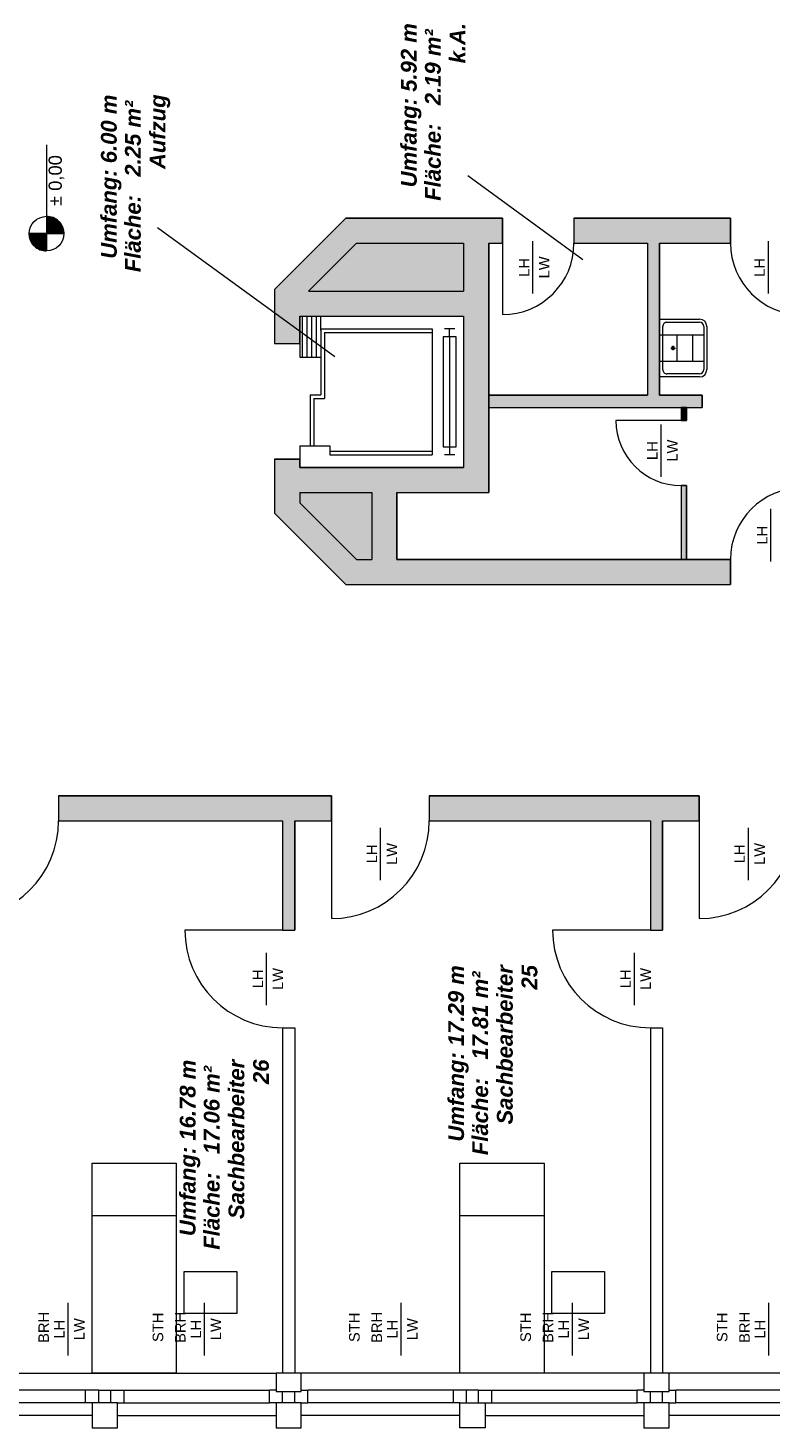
# Model space of a CAD drawing. Header units: metres. Extents: x -111 to 152, y -132 to 99.
# Tile 248 of 256: x 4 to 11, y 55 to 69. Entities that reach past the tile are written whole.
import ezdxf

# ---------------------------------------------------------------- set-up
doc = ezdxf.new("R2010")
doc.units = ezdxf.units.M
doc.linetypes.add('gestrichelt - 02', pattern=[4, 2, -2])
doc.layers.add('_EG - B (3D)', color=7, linetype='Continuous', lineweight=9)
doc.layers.add('COE_Bestand-allg.', color=7, linetype='Continuous', lineweight=9)
doc.styles.add('Arial', font='arial.ttf')
doc.styles.add('Arial (bold italic)', font='arialbi.ttf')

# ---------------------------------------------------------------- blocks, each defined once
blk = doc.blocks.new('Group-11')
at = {"layer": 'COE_Bestand-allg.', "linetype": 'Continuous', "lineweight": 0, "transparency": 33554687}
h = blk.add_hatch(color=252, dxfattribs=at)
edge = h.paths.add_edge_path()
edge.add_arc((4.235, 66.579), 0.165, 0, 90)
edge.add_line((4.235, 66.744), (4.235, 66.579))
edge.add_line((4.235, 66.579), (4.4, 66.579))
for points in [[(10.745, 63.478), (7.57, 63.478), (7.57, 64.113), (8.445, 64.113), (8.445, 66.488), (8.575, 66.488), (8.575, 66.728), (7.085, 66.728), (6.405, 66.048), (6.405, 65.533), (6.645, 65.533), (6.645, 65.793), (8.205, 65.793), (8.205, 64.353), (6.645, 64.353), (6.645, 64.433), (6.405, 64.433), (6.405, 63.918), (7.085, 63.238), (10.745, 63.238)], [(10.745, 66.488), (10.745, 66.728), (9.255, 66.728), (9.255, 66.488), (9.955, 66.488), (9.955, 65.04), (8.445, 65.04), (8.445, 64.925), (10.475, 64.925), (10.475, 65.04), (10.07, 65.04), (10.07, 66.488)], [(10.325, 64.8), (10.325, 64.925), (10.275, 64.925), (10.275, 64.8)], [(10.325, 63.478), (10.325, 64.18), (10.275, 64.18), (10.275, 63.478)], [(6.482, 60.988), (6.482, 59.948), (6.597, 59.948), (6.597, 60.988), (6.947, 60.988), (6.947, 61.228), (4.35, 61.228), (4.35, 60.988)], [(9.982, 60.988), (9.982, 59.948), (10.097, 59.948), (10.097, 60.988), (10.447, 60.988), (10.447, 61.228), (7.877, 61.228), (7.877, 60.988)]]:
    blk.add_hatch(color=252, dxfattribs=at).paths.add_polyline_path(points)
h = blk.add_hatch(color=252, dxfattribs=at)
edge = h.paths.add_edge_path()
edge.add_line((4.235, 66.414), (4.235, 66.579))
edge.add_line((4.235, 66.579), (4.07, 66.579))
edge.add_arc((4.235, 66.579), 0.165, 180, 270)
at = {"layer": 'COE_Bestand-allg.', "color": 7, "linetype": 'Continuous', "lineweight": 9, "transparency": 33554687}
for p, q in [((4.235, 67.426), (4.235, 66.744)), ((8.245, 67.133), (9.34, 66.333)), ((4.235, 66.744), (4.235, 66.414)), ((7.085, 66.728), (6.405, 66.048)), ((7.085, 66.728), (8.575, 66.728)), ((8.575, 66.728), (8.575, 66.488)), ((9.255, 66.728), (10.745, 66.728)), ((9.255, 66.728), (9.255, 66.488)), ((10.745, 66.728), (10.745, 66.488)), ((4.07, 66.579), (4.4, 66.579)), ((5.29, 66.638), (6.98, 65.408)), ((7.184, 66.488), (6.729, 66.033)), ((7.184, 66.488), (8.205, 66.488)), ((8.205, 66.488), (8.205, 66.033)), ((8.445, 66.488), (8.445, 64.113)), ((8.445, 66.488), (8.575, 66.488)), ((8.575, 66.488), (8.575, 65.808)), ((8.865, 66.008), (8.865, 66.508)), ((9.255, 66.488), (9.955, 66.488)), ((9.955, 66.488), (9.955, 65.04)), ((10.07, 66.488), (10.745, 66.488)), ((10.07, 66.488), (10.07, 65.04)), ((11.105, 66.008), (11.105, 66.508)), ((6.405, 66.048), (6.405, 65.533)), ((6.729, 66.033), (8.205, 66.033)), ((6.645, 65.793), (6.645, 65.533)), ((6.645, 65.793), (8.205, 65.793)), ((8.205, 65.793), (8.205, 64.353)), ((10.07, 65.215), (10.07, 65.765)), ((10.07, 65.765), (10.45, 65.765)), ((10.14, 65.735), (10.45, 65.735)), ((6.845, 65.673), (7.905, 65.673)), ((6.845, 65.673), (6.845, 65.043)), ((6.88, 65.638), (7.905, 65.638)), ((6.88, 65.638), (6.88, 65.008)), ((7.905, 65.673), (7.905, 64.473)), ((8.122, 65.673), (8.022, 65.673)), ((8.072, 65.598), (8.072, 65.673)), ((8.072, 65.598), (8.072, 64.548)), ((10.07, 65.615), (10.49, 65.615)), ((10.1, 65.285), (10.1, 65.695)), ((10.233, 65.615), (10.233, 65.365)), ((10.383, 65.615), (10.383, 65.365)), ((10.49, 65.695), (10.49, 65.285)), ((10.52, 65.695), (10.52, 65.285)), ((6.405, 65.533), (6.645, 65.533)), ((10.177, 65.49), (10.22, 65.49)), ((10.197, 65.511), (10.197, 65.469)), ((10.197, 65.49), (10.197, 65.49)), ((10.07, 65.365), (10.49, 65.365)), ((10.45, 65.215), (10.07, 65.215)), ((10.45, 65.245), (10.14, 65.245)), ((6.745, 65.043), (6.745, 64.558)), ((6.745, 65.043), (6.845, 65.043)), ((6.78, 65.008), (6.78, 64.558)), ((6.78, 65.008), (6.88, 65.008)), ((8.445, 65.04), (9.955, 65.04)), ((8.445, 64.925), (10.475, 64.925)), ((10.07, 65.04), (10.475, 65.04)), ((10.275, 64.925), (10.275, 64.8)), ((10.325, 64.925), (10.325, 64.8)), ((10.475, 65.04), (10.475, 64.925)), ((10.275, 64.8), (9.655, 64.8)), ((10.275, 64.8), (10.325, 64.8)), ((10.085, 64.263), (10.085, 64.763)), ((6.645, 64.558), (6.93, 64.558)), ((6.645, 64.558), (6.645, 64.433)), ((6.93, 64.558), (6.93, 64.473)), ((8.072, 64.548), (8.072, 64.473)), ((6.405, 64.433), (6.405, 63.918)), ((6.405, 64.433), (6.645, 64.433)), ((6.645, 64.433), (6.645, 64.353)), ((6.93, 64.508), (7.905, 64.508)), ((6.93, 64.473), (7.905, 64.473)), ((8.122, 64.473), (8.022, 64.473)), ((6.645, 64.353), (8.205, 64.353)), ((10.275, 64.18), (10.275, 63.478)), ((10.275, 64.18), (10.325, 64.18)), ((10.325, 64.18), (10.325, 63.478)), ((6.645, 64.113), (6.645, 64.017)), ((6.645, 64.113), (7.33, 64.113)), ((6.645, 64.017), (7.184, 63.478)), ((7.33, 64.113), (7.33, 63.478)), ((7.57, 64.113), (8.445, 64.113)), ((7.57, 64.113), (7.57, 63.478)), ((6.405, 63.918), (7.085, 63.238)), ((11.13, 63.458), (11.13, 63.958)), ((7.184, 63.478), (7.33, 63.478)), ((7.57, 63.478), (10.745, 63.478)), ((10.745, 63.478), (10.745, 63.238)), ((7.085, 63.238), (10.745, 63.238)), ((4.35, 61.228), (6.947, 61.228)), ((4.35, 61.228), (4.35, 60.988)), ((6.947, 61.228), (6.947, 60.988)), ((7.877, 61.228), (10.447, 61.228)), ((7.877, 61.228), (7.877, 60.988)), ((10.447, 61.228), (10.447, 60.988)), ((4.35, 60.988), (6.482, 60.988)), ((6.482, 60.988), (6.482, 59.948)), ((6.597, 60.988), (6.947, 60.988)), ((6.597, 60.988), (6.597, 59.948)), ((6.947, 60.988), (6.947, 60.058)), ((7.415, 60.423), (7.415, 60.923)), ((7.877, 60.988), (9.982, 60.988)), ((9.982, 60.988), (9.982, 59.948)), ((10.097, 60.988), (10.447, 60.988)), ((10.097, 60.988), (10.097, 59.948)), ((10.447, 60.988), (10.447, 60.058)), ((10.915, 60.423), (10.915, 60.923)), ((6.482, 59.948), (5.552, 59.948)), ((6.482, 59.948), (6.597, 59.948)), ((9.982, 59.948), (9.052, 59.948)), ((9.982, 59.948), (10.097, 59.948)), ((6.33, 59.233), (6.33, 59.733)), ((9.83, 59.233), (9.83, 59.733)), ((6.482, 59.018), (6.482, 55.728)), ((6.482, 59.018), (6.597, 59.018)), ((6.597, 59.018), (6.597, 55.728)), ((9.982, 59.018), (9.982, 55.728)), ((9.982, 59.018), (10.097, 59.018)), ((10.097, 59.018), (10.097, 55.728)), ((5.47, 57.228), (4.67, 57.228)), ((8.97, 57.228), (8.17, 57.228)), ((4.44, 55.898), (4.44, 56.398)), ((5.74, 55.898), (5.74, 56.398)), ((7.61, 55.898), (7.61, 56.398)), ((9.24, 55.898), (9.24, 56.398)), ((11.11, 55.898), (11.11, 56.398)), ((3.91, 55.728), (6.42, 55.728)), ((9.92, 55.728), (6.66, 55.728)), ((13.42, 55.728), (10.16, 55.728)), ((4.607, 55.568), (3.91, 55.568)), ((4.733, 55.568), (4.607, 55.568)), ((4.607, 55.448), (4.607, 55.568)), ((4.733, 55.568), (4.848, 55.568)), ((4.733, 55.448), (4.733, 55.568)), ((4.848, 55.568), (4.973, 55.568)), ((4.848, 55.448), (4.848, 55.568)), ((4.973, 55.568), (6.357, 55.568)), ((4.973, 55.448), (4.973, 55.568)), ((6.42, 55.568), (6.357, 55.568)), ((6.357, 55.448), (6.357, 55.568)), ((6.482, 55.448), (6.482, 55.555)), ((6.597, 55.448), (6.597, 55.555)), ((6.66, 55.568), (6.723, 55.568)), ((8.107, 55.568), (6.723, 55.568)), ((6.723, 55.448), (6.723, 55.568)), ((8.232, 55.568), (8.107, 55.568)), ((8.107, 55.448), (8.107, 55.568)), ((8.347, 55.568), (8.232, 55.568)), ((8.232, 55.448), (8.232, 55.568)), ((8.347, 55.448), (8.347, 55.568)), ((8.347, 55.568), (8.472, 55.568)), ((8.472, 55.448), (8.472, 55.568)), ((8.472, 55.568), (9.857, 55.568)), ((9.92, 55.568), (9.857, 55.568)), ((9.857, 55.448), (9.857, 55.568)), ((9.982, 55.448), (9.982, 55.555)), ((10.097, 55.448), (10.097, 55.555)), ((10.16, 55.568), (10.223, 55.568)), ((11.607, 55.568), (10.223, 55.568)), ((10.223, 55.448), (10.223, 55.568)), ((4.607, 55.448), (3.91, 55.448)), ((4.67, 55.328), (3.91, 55.328)), ((4.67, 55.448), (4.607, 55.448)), ((4.91, 55.448), (4.973, 55.448)), ((4.91, 55.328), (6.42, 55.328)), ((4.973, 55.448), (6.357, 55.448)), ((6.42, 55.448), (6.357, 55.448)), ((6.66, 55.448), (6.723, 55.448)), ((8.17, 55.328), (6.66, 55.328)), ((8.107, 55.448), (6.723, 55.448)), ((8.17, 55.448), (8.107, 55.448)), ((8.41, 55.448), (8.472, 55.448)), ((8.41, 55.328), (9.92, 55.328)), ((8.472, 55.448), (9.857, 55.448)), ((9.92, 55.448), (9.857, 55.448)), ((10.16, 55.448), (10.223, 55.448)), ((11.67, 55.328), (10.16, 55.328)), ((11.607, 55.448), (10.223, 55.448))]:
    blk.add_line(p, q, dxfattribs=at)
at = {"layer": 'COE_Bestand-allg.', "color": 7, "linetype": 'gestrichelt - 02', "lineweight": 9, "transparency": 33554687}
for p, q in [((6.67, 65.403), (6.67, 65.793)), ((6.715, 65.403), (6.715, 65.793)), ((6.76, 65.403), (6.76, 65.793)), ((6.805, 65.403), (6.805, 65.793)), ((6.845, 65.656), (6.845, 65.793))]:
    blk.add_line(p, q, dxfattribs=at)
at = {"layer": 'COE_Bestand-allg.', "color": 7, "linetype": 'Continuous', "lineweight": 9, "transparency": 33554687, "flags": 128}
for points in [[(4.4, 66.579, 0.414214), (4.235, 66.744), (4.235, 66.579)], [(4.235, 66.414), (4.235, 66.579), (4.07, 66.579, 0.414214)]]:
    blk.add_lwpolyline(points, format="xyb", close=True, dxfattribs=at)
for points in [[(10.745, 63.478), (7.57, 63.478), (7.57, 64.113), (8.445, 64.113), (8.445, 66.488), (8.575, 66.488), (8.575, 66.728), (7.085, 66.728), (6.405, 66.048), (6.405, 65.533), (6.645, 65.533), (6.645, 65.793), (8.205, 65.793), (8.205, 64.353), (6.645, 64.353), (6.645, 64.433), (6.405, 64.433), (6.405, 63.918), (7.085, 63.238), (10.745, 63.238)], [(10.745, 66.488), (10.745, 66.728), (9.255, 66.728), (9.255, 66.488), (9.955, 66.488), (9.955, 65.04), (8.445, 65.04), (8.445, 64.925), (10.475, 64.925), (10.475, 65.04), (10.07, 65.04), (10.07, 66.488)], [(8.135, 65.598), (8.01, 65.598), (8.01, 64.548), (8.135, 64.548)], [(10.325, 64.8), (10.325, 64.925), (10.275, 64.925), (10.275, 64.8)], [(10.325, 63.478), (10.325, 64.18), (10.275, 64.18), (10.275, 63.478)], [(6.482, 60.988), (6.482, 59.948), (6.597, 59.948), (6.597, 60.988), (6.947, 60.988), (6.947, 61.228), (4.35, 61.228), (4.35, 60.988)], [(9.982, 60.988), (9.982, 59.948), (10.097, 59.948), (10.097, 60.988), (10.447, 60.988), (10.447, 61.228), (7.877, 61.228), (7.877, 60.988)], [(5.47, 55.728), (4.67, 55.728), (4.67, 57.728), (5.47, 57.728)], [(8.97, 55.728), (8.17, 55.728), (8.17, 57.728), (8.97, 57.728)], [(6.66, 55.728), (6.42, 55.728), (6.42, 55.555), (6.66, 55.555)], [(10.16, 55.728), (9.92, 55.728), (9.92, 55.555), (10.16, 55.555)], [(4.91, 55.448), (4.67, 55.448), (4.67, 55.208), (4.91, 55.208)], [(6.66, 55.448), (6.42, 55.448), (6.42, 55.208), (6.66, 55.208)], [(8.17, 55.448), (8.41, 55.448), (8.41, 55.208), (8.17, 55.208)], [(10.16, 55.448), (9.92, 55.448), (9.92, 55.208), (10.16, 55.208)]]:
    blk.add_lwpolyline(points, close=True, dxfattribs=at)
for points in [[(6.645, 65.533), (6.645, 65.403), (6.845, 65.403)], [(6.045, 56.298), (5.545, 56.298), (5.545, 56.698), (6.045, 56.698), (6.045, 56.298)], [(9.545, 56.298), (9.045, 56.298), (9.045, 56.698), (9.545, 56.698), (9.545, 56.298)]]:
    blk.add_lwpolyline(points, dxfattribs=at)
at = {"layer": 'COE_Bestand-allg.', "color": 7, "linetype": 'Continuous', "lineweight": 9, "transparency": 33554687}
blk.add_circle((4.235, 66.579), 0.165, dxfattribs=at)
for centre, radius, start, end in [((8.575, 66.488), 0.68, 270, 0), ((11.425, 66.488), 0.68, 180, 270), ((10.14, 65.695), 0.04, 89.957, 180.0287), ((10.45, 65.695), 0.07, 359.9836, 89.9754), ((10.45, 65.695), 0.04, 359.9714, 89.957), ((10.197, 65.49), 0.0145, 90, 270), ((10.197, 65.49), 0.0102, 90, 270), ((10.197, 65.49), 0.0145, 270, 90), ((10.197, 65.49), 0.0102, 270, 90), ((10.14, 65.285), 0.04, 180.0287, 270.043), ((10.45, 65.285), 0.04, 270.043, 359.9714), ((10.45, 65.285), 0.07, 270.0246, 359.9836), ((10.275, 64.8), 0.62, 180, 270), ((11.425, 63.478), 0.68, 90, 180), ((3.42, 60.988), 0.93, 270, 0), ((6.947, 60.988), 0.93, 270, 0), ((10.447, 60.988), 0.93, 270, 0), ((6.482, 59.948), 0.93, 180, 270), ((9.982, 59.948), 0.93, 180, 270)]:
    blk.add_arc(centre, radius, start, end, dxfattribs=at)
at = {"layer": 'COE_Bestand-allg.', "color": 7, "transparency": 33554687, "rotation": 90}
for s, insert, char_height, attachment_point, line_spacing_factor, style in [('k.A.', (8.072, 68.2), 0.1503, 1, 0.25, 'Arial (bold italic)'), ('Umfang: 5.92 m', (7.608, 67.02), 0.15027, 1, 0.25, 'Arial (bold italic)'), ('Fläche:   2.19 m² ', (7.837, 66.892), 0.15027, 1, 0.25, 'Arial (bold italic)'), ('Umfang: 6.00 m', (4.753, 66.34), 0.15027, 1, 0.25, 'Arial (bold italic)'), ('Fläche:   2.25 m² ', (4.982, 66.212), 0.15027, 1, 0.25, 'Arial (bold italic)'), ('Aufzug', (5.217, 67.194), 0.1503, 1, 0.25, 'Arial (bold italic)'), ('± 0,00', (4.255, 66.842), 0.1252, 1, 1.002187, 'Arial'), ('LH', (8.731, 66.258), 0.1002, 2, 0.25, 'Arial'), ('LW', (9.022, 66.258), 0.1002, 8, 0.25, 'Arial'), ('LH', (10.971, 66.258), 0.1002, 2, 0.25, 'Arial'), ('LH', (9.951, 64.513), 0.1002, 2, 0.25, 'Arial'), ('LW', (10.242, 64.513), 0.1002, 8, 0.25, 'Arial'), ('LH', (10.996, 63.708), 0.1002, 2, 0.25, 'Arial'), ('LH', (7.281, 60.673), 0.1002, 2, 0.25, 'Arial'), ('LW', (7.572, 60.673), 0.1002, 8, 0.25, 'Arial'), ('LH', (10.781, 60.673), 0.1002, 2, 0.25, 'Arial'), ('LW', (11.072, 60.673), 0.1002, 8, 0.25, 'Arial'), ('25', (8.756, 59.382), 0.1503, 1, 0.25, 'Arial (bold italic)'), ('LH', (6.196, 59.483), 0.1002, 2, 0.25, 'Arial'), ('LW', (6.487, 59.483), 0.1002, 8, 0.25, 'Arial'), ('Umfang: 17.29 m', (8.058, 57.934), 0.15027, 1, 0.25, 'Arial (bold italic)'), ('Fläche:   17.81 m² ', (8.287, 57.805), 0.15027, 1, 0.25, 'Arial (bold italic)'), ('Sachbearbeiter', (8.522, 58.097), 0.15027, 1, 0.25, 'Arial (bold italic)'), ('LH', (9.696, 59.483), 0.1002, 2, 0.25, 'Arial'), ('LW', (9.987, 59.483), 0.1002, 8, 0.25, 'Arial'), ('Sachbearbeiter', (5.967, 57.197), 0.15027, 1, 0.25, 'Arial (bold italic)'), ('26', (6.201, 58.482), 0.1503, 1, 0.25, 'Arial (bold italic)'), ('Umfang: 16.78 m', (5.503, 57.034), 0.15027, 1, 0.25, 'Arial (bold italic)'), ('Fläche:   17.06 m² ', (5.732, 56.905), 0.15027, 1, 0.25, 'Arial (bold italic)'), ('BRH', (4.258, 56.166), 0.1002, 8, 0.25, 'Arial'), ('STH', (5.245, 56.166), 0.1002, 2, 0.25, 'Arial'), ('BRH', (5.558, 56.166), 0.1002, 8, 0.25, 'Arial'), ('STH', (7.115, 56.166), 0.1002, 2, 0.25, 'Arial'), ('BRH', (7.428, 56.166), 0.1002, 8, 0.25, 'Arial'), ('STH', (8.745, 56.166), 0.1002, 2, 0.25, 'Arial'), ('BRH', (9.058, 56.166), 0.1002, 8, 0.25, 'Arial'), ('STH', (10.615, 56.166), 0.1002, 2, 0.25, 'Arial'), ('BRH', (10.928, 56.166), 0.1002, 8, 0.25, 'Arial'), ('LH', (4.306, 56.148), 0.1002, 2, 0.25, 'Arial'), ('LW', (4.597, 56.148), 0.1002, 8, 0.25, 'Arial'), ('LH', (5.606, 56.148), 0.1002, 2, 0.25, 'Arial'), ('LW', (5.897, 56.148), 0.1002, 8, 0.25, 'Arial'), ('LH', (7.476, 56.148), 0.1002, 2, 0.25, 'Arial'), ('LW', (7.767, 56.148), 0.1002, 8, 0.25, 'Arial'), ('LH', (9.106, 56.148), 0.1002, 2, 0.25, 'Arial'), ('LW', (9.397, 56.148), 0.1002, 8, 0.25, 'Arial'), ('LH', (10.976, 56.148), 0.1002, 2, 0.25, 'Arial')]:
    blk.add_mtext(s, dxfattribs=dict(at, insert=insert, char_height=char_height, attachment_point=attachment_point, line_spacing_factor=line_spacing_factor, style=style))
blk = doc.blocks.new('EG - B (3D)')
at = {"layer": 'COE_Bestand-allg.', "color": 7, "transparency": 33554687}
blk.add_blockref('Group-11', (0, 0), dxfattribs=at)

msp = doc.modelspace()

# ---------------------------------------------------------------- block references
at = {"layer": '_EG - B (3D)'}
msp.add_blockref('EG - B (3D)', (0, 0), dxfattribs=at)

doc.saveas('drawing.dxf')
